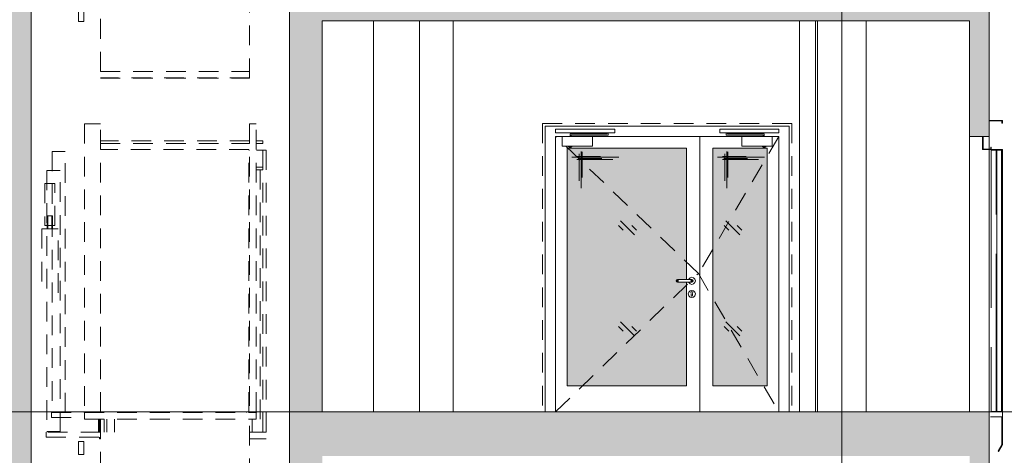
# Paper-space layout 'A-42 PRZEKRÓJ A-A' of a CAD drawing. Header units: millimetres. Extents: x 0 to 1114, y -5 to 726.
# Tile 22 of 92: x 152 to 227, y 191 to 224. Entities that reach past the tile are written whole.
import ezdxf
from ezdxf.xclip import XClip

# ---------------------------------------------------------------- set-up
doc = ezdxf.new("R2010")
doc.units = ezdxf.units.MM
doc.header["$MEASUREMENT"] = 0
doc.header["$XCLIPFRAME"] = 0
for name, pattern in [('ACAD_ISO02W100', [15, 12, -3]), ('DASHDOTX2', [1000, 500, -250, 0, -250]), ('KURZGESTRICHELT', [550, 400, -150]), ('LINIE_3', [25, 15, -10]), ('Przer. długie kreski', [2.5, 1.5, -1])]:
    doc.linetypes.add(name, pattern=pattern)
for name, color, linetype, lineweight, true_color in [('A_osie_Nr_pióra__16', 7, 'Continuous', 5, 0x0f0f0f), ('A_schody_Nr_pióra__9', 7, 'Continuous', 13, 0xadadad), ('A_stolarka_Nr_pióra__254', 7, 'Continuous', 5, 0xfdfdfd), ('A_strop_Nr_pióra__10', 7, 'Continuous', 13, 0x4b4b4b), ('A_winda_Nr_pióra__10', 7, 'Continuous', 13, 0x4b4b4b), ('A_ściany_Nr_pióra__9', 7, 'Continuous', 13, 0xadadad)]:
    doc.layers.add(name, color=color, linetype=linetype, lineweight=lineweight, true_color=true_color)
doc.layers.add('A_schody', color=7, linetype='Continuous')
doc.layers.add('A_stolarka', color=7, linetype='Continuous')
doc.layers.add('A_strop_Nr_pióra__1', color=7, linetype='Continuous', lineweight=20)
doc.layers.add('A_ściany_Nr_pióra__1', color=7, linetype='Continuous', lineweight=20)

# ---------------------------------------------------------------- blocks, each defined once
blk = doc.blocks.new('Rysunek_1_1', base_point=(-1560.278, -148.908))
at = {"layer": 'A_schody', "linetype": 'Continuous', "lineweight": 0, "true_color": 0x000000}
h = blk.add_hatch(color=18, dxfattribs=at)
h.paths.add_polyline_path([(81.694, 140.929), (175.424, 140.929), (226.244, 140.929), (306.913, 140.929), (548.587, 140.929), (548.587, 244.87), (543.567, 244.87), (543.567, 243.12), (527.617, 243.12), (527.617, 243.652), (527.767, 243.652), (527.767, 244.652), (524.676, 244.652), (524.676, 245.185), (524.826, 245.185), (524.826, 246.185), (521.735, 246.185), (521.735, 246.718), (521.885, 246.718), (521.885, 247.718), (518.794, 247.718), (518.794, 248.251), (518.944, 248.251), (518.944, 249.251), (515.853, 249.251), (515.853, 249.784), (516.003, 249.784), (516.003, 250.784), (512.912, 250.784), (512.912, 251.317), (513.062, 251.317), (513.062, 252.317), (509.971, 252.317), (509.971, 252.85), (510.121, 252.85), (510.121, 253.85), (507.03, 253.85), (507.03, 254.383), (507.18, 254.383), (507.18, 255.383), (504.089, 255.383), (504.089, 255.916), (504.239, 255.916), (504.239, 256.916), (501.148, 256.916), (501.148, 257.449), (501.298, 257.449), (501.298, 258.449), (498.572, 258.449), (498.207, 258.449), (498.207, 258.982), (498.357, 258.982), (498.357, 259.982), (498.277, 259.982), (479.827, 259.982), (479.827, 286.332), (482.217, 286.332), (482.217, 290.162), (496.884, 290.162), (527.025, 274.725), (529.906, 273.25), (543.567, 273.25), (543.567, 276.2), (527.437, 276.2), (527.437, 276.727), (527.587, 276.727), (527.587, 277.727), (524.454, 277.727), (524.454, 278.255), (524.604, 278.255), (524.604, 279.255), (521.471, 279.255), (521.471, 279.783), (521.621, 279.783), (521.621, 280.783), (518.488, 280.783), (518.488, 281.31), (518.638, 281.31), (518.638, 282.31), (515.505, 282.31), (515.505, 282.838), (515.655, 282.838), (515.655, 283.838), (512.522, 283.838), (512.522, 284.366), (512.672, 284.366), (512.672, 285.366), (509.539, 285.366), (509.539, 285.894), (509.689, 285.894), (509.689, 286.894), (506.556, 286.894), (506.556, 287.421), (506.706, 287.421), (506.706, 288.421), (503.573, 288.421), (503.573, 288.949), (503.723, 288.949), (503.723, 289.949), (500.59, 289.949), (500.59, 290.477), (500.74, 290.477), (500.74, 291.477), (497.79, 291.477), (497.607, 291.477), (497.607, 292.005), (497.757, 292.005), (497.757, 293.005), (497.647, 293.005), (497.497, 293.005), (494.627, 293.005), (479.247, 293.005), (479.217, 293.005), (479.217, 319.235), (481.647, 319.235), (481.647, 323.105), (496.903, 323.105), (527.216, 307.736), (530.839, 305.9), (543.567, 305.9), (543.567, 309.21), (530.456, 309.21), (527.627, 309.21), (527.627, 309.736), (527.777, 309.736), (527.777, 310.736), (524.617, 310.736), (524.617, 311.262), (524.767, 311.262), (524.767, 312.262), (521.607, 312.262), (521.607, 312.788), (521.757, 312.788), (521.757, 313.788), (518.597, 313.788), (518.597, 314.314), (518.747, 314.314), (518.747, 315.314), (515.587, 315.314), (515.587, 315.84), (515.737, 315.84), (515.737, 316.84), (512.577, 316.84), (512.577, 317.366), (512.727, 317.366), (512.727, 318.366), (509.567, 318.366), (509.567, 318.892), (509.717, 318.892), (509.717, 319.892), (506.557, 319.892), (506.557, 320.418), (506.707, 320.418), (506.707, 321.418), (503.547, 321.418), (503.547, 321.944), (503.697, 321.944), (503.697, 322.944), (500.537, 322.944), (500.537, 323.47), (500.687, 323.47), (500.687, 324.47), (497.527, 324.47), (497.527, 324.493), (497.527, 324.996), (497.677, 324.996), (497.677, 325.996), (497.647, 325.996), (497.177, 325.996), (479.547, 325.996), (479.547, 351.996), (481.717, 351.996), (481.717, 355.946), (498.578, 355.946), (527.341, 341.136), (530.809, 339.35), (543.567, 339.35), (543.567, 342.65), (527.677, 342.65), (527.677, 343.181), (527.827, 343.181), (527.827, 344.181), (524.703, 344.181), (524.703, 344.712), (524.853, 344.712), (524.853, 345.712), (521.729, 345.712), (521.729, 346.244), (521.879, 346.244), (521.879, 347.244), (518.755, 347.244), (518.755, 347.775), (518.905, 347.775), (518.905, 348.775), (515.781, 348.775), (515.781, 349.306), (515.931, 349.306), (515.931, 350.306), (512.807, 350.306), (512.807, 350.838), (512.957, 350.838), (512.957, 351.838), (509.833, 351.838), (509.833, 352.369), (509.983, 352.369), (509.983, 353.369), (506.859, 353.369), (506.859, 353.9), (507.009, 353.9), (507.009, 354.9), (503.885, 354.9), (503.885, 355.432), (504.035, 355.432), (504.035, 356.432), (500.911, 356.432), (500.911, 356.963), (501.061, 356.963), (501.061, 357.963), (497.937, 357.963), (497.937, 357.981), (497.937, 358.495), (498.087, 358.495), (498.087, 359.495), (497.607, 359.495), (494.957, 359.495), (479.467, 359.495), (479.467, 385.725), (481.827, 385.725), (481.827, 389.495), (496.894, 389.495), (527.195, 374.445), (530.547, 372.78), (543.567, 372.78), (543.567, 375.94), (527.557, 375.94), (527.557, 376.433), (527.707, 376.433), (527.707, 377.433), (524.551, 377.433), (524.551, 377.926), (524.701, 377.926), (524.701, 378.926), (521.545, 378.926), (521.545, 379.419), (521.695, 379.419), (521.695, 380.419), (518.539, 380.419), (518.539, 380.912), (518.689, 380.912), (518.689, 381.912), (515.533, 381.912), (515.533, 382.405), (515.683, 382.405), (515.683, 383.405), (512.527, 383.405), (512.527, 383.898), (512.677, 383.898), (512.677, 384.898), (509.521, 384.898), (509.521, 385.391), (509.671, 385.391), (509.671, 386.391), (506.515, 386.391), (506.515, 386.884), (506.665, 386.884), (506.665, 387.884), (506.416, 387.884), (503.509, 387.884), (503.509, 388.377), (503.659, 388.377), (503.659, 389.377), (503.413, 389.377), (500.503, 389.377), (500.503, 389.87), (500.653, 389.87), (500.653, 390.87), (500.41, 390.87), (497.813, 390.87), (497.497, 390.87), (497.497, 391.363), (497.647, 391.363), (497.647, 392.363), (479.397, 392.363), (479.397, 418.623), (481.617, 418.623), (481.617, 422.123), (498.369, 422.123), (527.387, 407.759), (531.063, 405.94), (543.567, 405.94), (543.567, 409.28), (527.697, 409.28), (527.697, 409.765), (527.847, 409.765), (527.847, 410.765), (524.697, 410.765), (524.697, 411.25), (524.847, 411.25), (524.847, 412.25), (521.697, 412.25), (521.697, 412.735), (521.847, 412.735), (521.847, 413.735), (518.697, 413.735), (518.697, 414.22), (518.847, 414.22), (518.847, 415.22), (515.697, 415.22), (515.697, 415.705), (515.847, 415.705), (515.847, 416.705), (512.697, 416.705), (512.697, 417.189), (512.847, 417.189), (512.847, 418.189), (509.697, 418.189), (509.697, 418.674), (509.847, 418.674), (509.847, 419.674), (506.697, 419.674), (506.697, 420.159), (506.847, 420.159), (506.847, 421.159), (503.697, 421.159), (503.697, 421.644), (503.847, 421.644), (503.847, 422.644), (500.697, 422.644), (500.697, 423.129), (500.847, 423.129), (500.847, 424.129), (497.697, 424.129), (497.697, 424.614), (497.847, 424.614), (497.847, 425.614), (479.317, 425.614), (479.317, 451.774), (481.707, 451.774), (481.707, 455.544), (496.931, 455.544), (527.257, 440.792), (530.881, 439.03), (543.567, 439.03), (543.567, 442.31), (527.567, 442.31), (527.567, 442.785), (527.717, 442.785), (527.717, 443.785), (524.533, 443.785), (524.533, 444.261), (524.683, 444.261), (524.683, 445.261), (521.499, 445.261), (521.499, 445.737), (521.649, 445.737), (521.649, 446.737), (518.465, 446.737), (518.465, 447.213), (518.615, 447.213), (518.615, 448.213), (515.431, 448.213), (515.431, 448.689), (515.581, 448.689), (515.581, 449.689), (512.397, 449.689), (512.397, 450.165), (512.547, 450.165), (512.547, 451.165), (509.363, 451.165), (509.363, 451.641), (509.513, 451.641), (509.513, 452.641), (506.329, 452.641), (506.329, 453.117), (506.479, 453.117), (506.479, 454.117), (503.295, 454.117), (503.295, 454.593), (503.445, 454.593), (503.445, 455.593), (500.261, 455.593), (500.261, 456.069), (500.411, 456.069), (500.411, 457.069), (497.227, 457.069), (497.227, 457.545), (497.377, 457.545), (497.377, 458.545), (479.247, 458.545), (479.247, 484.675), (481.019, 484.675), (481.019, 488.575), (496.868, 488.575), (530.662, 472.1), (543.567, 472.1), (543.567, 475.18), (527.767, 475.18), (527.767, 475.645), (527.917, 475.645), (527.917, 476.645), (524.761, 476.645), (524.761, 477.11), (524.911, 477.11), (524.911, 478.11), (521.755, 478.11), (521.755, 478.576), (521.905, 478.576), (521.905, 479.576), (518.749, 479.576), (518.749, 480.041), (518.899, 480.041), (518.899, 481.041), (515.743, 481.041), (515.743, 481.507), (515.893, 481.507), (515.893, 482.507), (512.737, 482.507), (512.737, 482.972), (512.887, 482.972), (512.887, 483.972), (509.731, 483.972), (509.731, 484.438), (509.881, 484.438), (509.881, 485.438), (506.725, 485.438), (506.725, 485.903), (506.875, 485.903), (506.875, 486.903), (503.719, 486.903), (503.719, 487.369), (503.869, 487.369), (503.869, 488.369), (500.713, 488.369), (500.713, 488.834), (500.863, 488.834), (500.863, 489.834), (497.707, 489.834), (497.707, 490.3), (497.857, 490.3), (497.857, 491.3), (479.277, 491.3), (479.277, 517.52), (481.377, 517.52), (481.377, 521.533), (478.41, 521.533), (478.41, 524.133), (477.357, 524.133), (352.051, 524.133), (352.051, 536.095), (543.567, 536.095), (543.567, 527.836), (543.567, 524.133), (547.587, 524.133), (547.587, 521.533), (543.567, 521.533), (543.567, 517.54), (548.587, 517.54), (548.587, 540.961), (543.567, 540.961), (543.567, 539.119), (348.996, 539.119), (348.996, 564.681), (346.838, 564.681), (346.838, 562.317), (85.194, 562.317), (85.194, 564.681), (81.694, 564.681), (81.694, 553.481), (85.194, 553.481), (85.194, 558.993), (147.194, 558.993), (147.194, 524.281), (131.294, 524.281), (131.294, 520.056), (146.901, 520.056), (146.901, 517.255), (150.894, 517.255), (150.894, 491.056), (131.644, 491.056), (131.644, 491.558), (131.794, 491.558), (131.794, 492.558), (128.604, 492.558), (128.604, 493.06), (128.754, 493.06), (128.754, 494.06), (125.564, 494.06), (125.564, 494.562), (125.714, 494.562), (125.714, 495.562), (122.524, 495.562), (122.524, 496.065), (122.674, 496.065), (122.674, 497.065), (119.484, 497.065), (119.484, 497.567), (119.634, 497.567), (119.634, 498.567), (116.444, 498.567), (116.444, 499.069), (116.594, 499.069), (116.594, 500.069), (113.404, 500.069), (113.404, 500.571), (113.554, 500.571), (113.554, 501.571), (110.364, 501.571), (110.364, 502.074), (110.514, 502.074), (110.514, 503.074), (107.324, 503.074), (107.324, 503.576), (107.474, 503.576), (107.474, 504.576), (104.284, 504.576), (104.284, 505.078), (104.434, 505.078), (104.434, 506.078), (101.244, 506.078), (101.244, 506.581), (101.394, 506.581), (101.394, 507.581), (98.194, 507.581), (85.194, 507.581), (85.194, 504.381), (101.294, 504.381), (133.823, 488.306), (146.674, 488.306), (146.674, 484.256), (150.694, 484.256), (150.694, 458.206), (131.244, 458.206), (131.244, 458.69), (131.394, 458.69), (131.394, 459.69), (128.264, 459.69), (128.264, 460.174), (128.414, 460.174), (128.414, 461.174), (125.284, 461.174), (125.284, 461.658), (125.434, 461.658), (125.434, 462.658), (122.304, 462.658), (122.304, 463.142), (122.454, 463.142), (122.454, 464.142), (119.324, 464.142), (119.324, 464.626), (119.474, 464.626), (119.474, 465.626), (116.344, 465.626), (116.344, 466.11), (116.494, 466.11), (116.494, 467.11), (113.364, 467.11), (113.364, 467.594), (113.514, 467.594), (113.514, 468.594), (110.384, 468.594), (110.384, 469.078), (110.534, 469.078), (110.534, 470.078), (107.404, 470.078), (107.404, 470.562), (107.554, 470.562), (107.554, 471.562), (104.424, 471.562), (104.424, 472.046), (104.574, 472.046), (104.574, 473.046), (101.444, 473.046), (101.444, 473.531), (101.594, 473.531), (101.594, 474.531), (101.044, 474.531), (85.194, 474.531), (85.194, 471.531), (101.123, 471.531), (133.451, 455.431), (147.014, 455.431), (147.014, 451.371), (150.394, 451.371), (150.394, 425.231), (130.844, 425.231), (130.844, 425.744), (130.994, 425.744), (130.994, 426.744), (127.904, 426.744), (127.904, 427.258), (128.054, 427.258), (128.054, 428.258), (124.964, 428.258), (124.964, 428.771), (125.114, 428.771), (125.114, 429.771), (122.024, 429.771), (122.024, 430.285), (122.174, 430.285), (122.174, 431.285), (119.084, 431.285), (119.084, 431.799), (119.234, 431.799), (119.234, 432.799), (116.144, 432.799), (116.144, 433.312), (116.294, 433.312), (116.294, 434.312), (113.204, 434.312), (113.204, 434.826), (113.354, 434.826), (113.354, 435.826), (110.264, 435.826), (110.264, 436.34), (110.414, 436.34), (110.414, 437.34), (107.324, 437.34), (107.324, 437.853), (107.474, 437.853), (107.474, 438.853), (104.384, 438.853), (104.384, 439.367), (104.534, 439.367), (104.534, 440.367), (101.444, 440.367), (101.444, 440.881), (101.594, 440.881), (101.594, 441.881), (98.394, 441.881), (85.194, 441.881), (85.194, 438.631), (101.54, 438.631), (133.928, 421.956), (146.574, 421.956), (146.574, 418.066), (150.194, 418.066), (150.194, 391.956), (130.844, 391.956), (130.844, 392.467), (130.994, 392.467), (130.994, 393.467), (127.814, 393.467), (127.814, 393.978), (127.964, 393.978), (127.964, 394.978), (124.784, 394.978), (124.784, 395.49), (124.934, 395.49), (124.934, 396.49), (121.754, 396.49), (121.754, 397.001), (121.904, 397.001), (121.904, 398.001), (118.724, 398.001), (118.724, 398.512), (118.874, 398.512), (118.874, 399.512), (115.694, 399.512), (115.694, 400.024), (115.844, 400.024), (115.844, 401.024), (112.664, 401.024), (112.664, 401.535), (112.814, 401.535), (112.814, 402.535), (109.634, 402.535), (109.634, 403.046), (109.784, 403.046), (109.784, 404.046), (106.604, 404.046), (106.604, 404.558), (106.754, 404.558), (106.754, 405.558), (103.574, 405.558), (103.574, 406.069), (103.724, 406.069), (103.724, 407.069), (100.544, 407.069), (100.544, 407.581), (100.694, 407.581), (100.694, 408.581), (97.494, 408.581), (85.194, 408.581), (85.194, 405.431), (100.469, 405.431), (133.448, 388.981), (146.924, 388.981), (146.924, 385.311), (150.794, 385.311), (150.794, 358.881), (131.244, 358.881), (131.244, 359.376), (131.394, 359.376), (131.394, 360.376), (128.244, 360.376), (128.244, 360.871), (128.394, 360.871), (128.394, 361.871), (125.244, 361.871), (125.244, 362.367), (125.394, 362.367), (125.394, 363.367), (122.244, 363.367), (122.244, 363.862), (122.394, 363.862), (122.394, 364.862), (119.244, 364.862), (119.244, 365.358), (119.394, 365.358), (119.394, 366.358), (116.244, 366.358), (116.244, 366.853), (116.394, 366.853), (116.394, 367.853), (113.244, 367.853), (113.244, 368.349), (113.394, 368.349), (113.394, 369.349), (110.244, 369.349), (110.244, 369.844), (110.394, 369.844), (110.394, 370.844), (107.244, 370.844), (107.244, 371.34), (107.394, 371.34), (107.394, 372.34), (104.244, 372.34), (104.244, 372.835), (104.394, 372.835), (104.394, 373.835), (101.244, 373.835), (101.244, 374.331), (101.394, 374.331), (101.394, 375.331), (98.194, 375.331), (85.194, 375.331), (85.194, 372.331), (100.9, 372.331), (134.251, 355.706), (146.737, 355.706), (146.737, 352.136), (150.694, 352.136), (150.694, 325.906), (150.494, 325.906), (131.144, 325.906), (131.144, 326.408), (131.294, 326.408), (131.294, 327.408), (128.164, 327.408), (128.164, 327.91), (128.314, 327.91), (128.314, 328.91), (125.184, 328.91), (125.184, 329.412), (125.334, 329.412), (125.334, 330.412), (122.204, 330.412), (122.204, 330.915), (122.354, 330.915), (122.354, 331.915), (119.224, 331.915), (119.224, 332.417), (119.374, 332.417), (119.374, 333.417), (116.244, 333.417), (116.244, 333.919), (116.394, 333.919), (116.394, 334.919), (113.264, 334.919), (113.264, 335.421), (113.414, 335.421), (113.414, 336.421), (110.284, 336.421), (110.284, 336.924), (110.434, 336.924), (110.434, 337.924), (107.304, 337.924), (107.304, 338.426), (107.454, 338.426), (107.454, 339.426), (104.324, 339.426), (104.324, 339.928), (104.474, 339.928), (104.474, 340.928), (101.344, 340.928), (101.344, 341.431), (101.494, 341.431), (101.494, 342.431), (98.294, 342.431), (85.194, 342.431), (85.194, 339.231), (101.379, 339.231), (134.06, 322.756), (146.544, 322.756), (146.544, 319.066), (150.494, 319.066), (150.494, 292.856), (130.894, 292.856), (130.844, 292.856), (130.844, 293.321), (130.994, 293.321), (130.994, 294.321), (127.884, 294.321), (127.884, 294.787), (128.034, 294.787), (128.034, 295.787), (124.924, 295.787), (124.924, 296.253), (125.074, 296.253), (125.074, 297.253), (121.964, 297.253), (121.964, 297.719), (122.114, 297.719), (122.114, 298.719), (119.004, 298.719), (119.004, 299.185), (119.154, 299.185), (119.154, 300.185), (116.044, 300.185), (116.044, 300.651), (116.194, 300.651), (116.194, 301.651), (113.084, 301.651), (113.084, 302.117), (113.234, 302.117), (113.234, 303.117), (110.124, 303.117), (110.124, 303.583), (110.274, 303.583), (110.274, 304.583), (107.164, 304.583), (107.164, 305.049), (107.314, 305.049), (107.314, 306.049), (104.204, 306.049), (104.204, 306.515), (104.354, 306.515), (104.354, 307.515), (101.244, 307.515), (101.244, 307.981), (101.394, 307.981), (101.394, 308.981), (98.194, 308.981), (85.194, 308.981), (85.194, 306.131), (100.659, 306.131), (132.664, 290.281), (147.001, 290.281), (147.001, 286.281), (150.794, 286.281), (150.894, 286.281), (150.894, 260.081), (150.794, 260.081), (131.544, 260.081), (131.544, 260.54), (131.694, 260.54), (131.694, 261.54), (128.514, 261.54), (128.514, 261.999), (128.664, 261.999), (128.664, 262.999), (125.484, 262.999), (125.484, 263.458), (125.634, 263.458), (125.634, 264.458), (122.454, 264.458), (122.454, 264.917), (122.604, 264.917), (122.604, 265.917), (119.424, 265.917), (119.424, 266.376), (119.574, 266.376), (119.574, 267.376), (116.394, 267.376), (116.394, 267.835), (116.544, 267.835), (116.544, 268.835), (113.364, 268.835), (113.364, 269.294), (113.514, 269.294), (113.514, 270.294), (110.334, 270.294), (110.334, 270.753), (110.484, 270.753), (110.484, 271.753), (107.304, 271.753), (107.304, 272.212), (107.454, 272.212), (107.454, 273.212), (104.274, 273.212), (104.274, 273.671), (104.424, 273.671), (104.424, 274.671), (101.244, 274.671), (101.244, 275.131), (101.394, 275.131), (101.394, 276.131), (98.194, 276.131), (85.194, 276.131), (85.194, 276.281), (81.694, 276.281), (81.694, 161.081)])
h.paths.add_polyline_path([(85.194, 241.081), (99.89, 241.081), (133.69, 224.181), (146.852, 224.181), (146.852, 220.611), (150.594, 220.611), (150.594, 194.081), (134.194, 194.081), (130.994, 194.081), (130.844, 194.081), (130.844, 194.581), (130.994, 194.581), (130.994, 195.581), (127.874, 195.581), (127.874, 196.081), (128.024, 196.081), (128.024, 197.081), (124.904, 197.081), (124.904, 197.581), (125.054, 197.581), (125.054, 198.581), (121.934, 198.581), (121.934, 199.081), (122.084, 199.081), (122.084, 200.081), (118.964, 200.081), (118.964, 200.581), (119.114, 200.581), (119.114, 201.581), (115.994, 201.581), (115.994, 202.081), (116.144, 202.081), (116.144, 203.081), (113.024, 203.081), (113.024, 203.581), (113.174, 203.581), (113.174, 204.581), (110.054, 204.581), (110.054, 205.081), (110.204, 205.081), (110.204, 206.081), (107.084, 206.081), (107.084, 206.581), (107.234, 206.581), (107.234, 207.581), (104.114, 207.581), (104.114, 208.081), (104.264, 208.081), (104.264, 209.081), (101.144, 209.081), (101.144, 209.581), (101.294, 209.581), (101.294, 210.581), (85.694, 210.581), (85.194, 210.581)], flags=0)
h.paths.add_polyline_path([(85.194, 207.481), (100.985, 207.481), (134.051, 190.781), (147.294, 190.781), (147.294, 187.311), (150.694, 187.311), (150.694, 161.081), (129.144, 161.081), (129.144, 161.711), (129.294, 161.711), (129.294, 162.711), (126.2, 162.711), (126.2, 163.341), (126.35, 163.341), (126.35, 164.341), (123.255, 164.341), (123.255, 164.971), (123.405, 164.971), (123.405, 165.971), (120.311, 165.971), (120.311, 166.601), (120.461, 166.601), (120.461, 167.601), (117.366, 167.601), (117.366, 168.231), (117.516, 168.231), (117.516, 169.231), (114.422, 169.231), (114.422, 169.861), (114.572, 169.861), (114.572, 170.861), (111.477, 170.861), (111.477, 171.491), (111.627, 171.491), (111.627, 172.491), (108.533, 172.491), (108.533, 173.121), (108.683, 173.121), (108.683, 174.121), (105.588, 174.121), (105.588, 174.751), (105.738, 174.751), (105.738, 175.751), (102.644, 175.751), (102.644, 176.381), (102.794, 176.381), (102.794, 177.381), (99.594, 177.381), (85.694, 177.381), (85.194, 177.381)], flags=0)
h.paths.add_polyline_path([(98.194, 243.581), (85.194, 243.581), (85.194, 273.581), (100.052, 273.581), (134.109, 257.181), (146.856, 257.181), (146.856, 253.581), (150.794, 253.581), (150.794, 227.081), (131.244, 227.081), (131.244, 227.581), (131.394, 227.581), (131.394, 228.581), (128.244, 228.581), (128.244, 229.081), (128.394, 229.081), (128.394, 230.081), (125.244, 230.081), (125.244, 230.581), (125.394, 230.581), (125.394, 231.581), (122.244, 231.581), (122.244, 232.081), (122.394, 232.081), (122.394, 233.081), (119.244, 233.081), (119.244, 233.581), (119.394, 233.581), (119.394, 234.581), (116.244, 234.581), (116.244, 235.081), (116.394, 235.081), (116.394, 236.081), (113.244, 236.081), (113.244, 236.581), (113.394, 236.581), (113.394, 237.581), (110.244, 237.581), (110.244, 238.081), (110.394, 238.081), (110.394, 239.081), (107.244, 239.081), (107.244, 239.581), (107.394, 239.581), (107.394, 240.581), (104.244, 240.581), (104.244, 241.081), (104.394, 241.081), (104.394, 242.081), (101.244, 242.081), (101.244, 242.581), (101.394, 242.581), (101.394, 243.581)], flags=0)
h.paths.add_polyline_path([(172.924, 149.057), (153.247, 149.057), (153.247, 526.588), (172.924, 526.588)], flags=0)
h.paths.add_polyline_path([(153.247, 529.128), (153.247, 540.019), (153.247, 558.993), (197.906, 558.993), (197.906, 529.128), (175.424, 529.128)], flags=0)
h.paths.add_polyline_path([(175.424, 458.356), (175.424, 487.895), (224.744, 487.895), (224.744, 479.356), (226.244, 479.356), (226.244, 491.056), (175.424, 491.056), (175.424, 520.915), (224.744, 520.915), (224.744, 512.056), (226.244, 512.056), (226.244, 526.757), (254.323, 526.757), (254.323, 149.057), (226.244, 149.057), (226.244, 161.081), (175.424, 161.081), (175.424, 190.716), (224.744, 190.716), (224.744, 182.081), (226.244, 182.081), (226.244, 194.081), (175.424, 194.081), (175.424, 223.904), (224.744, 223.904), (224.744, 215.081), (226.244, 215.081), (226.244, 227.081), (175.424, 227.081), (175.424, 257.094), (224.744, 257.094), (224.744, 248.081), (226.244, 248.081), (226.244, 260.081), (175.424, 260.081), (175.424, 289.86), (224.744, 289.86), (224.744, 281.081), (226.244, 281.081), (226.244, 292.856), (175.424, 292.856), (175.424, 322.879), (224.744, 322.879), (224.744, 313.856), (226.244, 313.856), (226.244, 325.906), (175.424, 325.906), (175.424, 355.9), (224.744, 355.9), (224.744, 346.906), (226.244, 346.906), (226.244, 359.081), (175.424, 359.081), (175.424, 388.92), (224.744, 388.92), (224.744, 380.081), (226.244, 380.081), (226.244, 392.156), (175.424, 392.156), (175.424, 421.855), (224.744, 421.855), (224.744, 413.156), (226.244, 413.156), (226.244, 425.381), (175.424, 425.381), (175.424, 454.875), (224.744, 454.875), (224.744, 446.381), (226.244, 446.381), (226.244, 458.356)], flags=0)
h.paths.add_polyline_path([(224.744, 529.128), (198.906, 529.128), (198.906, 558.993), (214.553, 558.993), (214.553, 554.428), (218.278, 554.428), (218.278, 558.993), (280.423, 558.993), (280.423, 554.428), (284.064, 554.428), (284.064, 558.993), (332.796, 558.993), (346.125, 558.993), (346.125, 552.476), (347.029, 552.476), (347.029, 524.133), (332.796, 524.133), (311.061, 524.133), (311.061, 529.128), (305.413, 529.128), (256.333, 529.128), (254.833, 529.128), (226.244, 529.128)], flags=0)
h.paths.add_polyline_path([(255.709, 227.081), (255.709, 253.581), (259.467, 253.581), (259.467, 256.491), (278.972, 256.491), (278.972, 253.581), (283.324, 253.581), (283.324, 248.081), (285.053, 248.081), (285.053, 260.081), (256.323, 260.081), (255.823, 260.081), (255.823, 286.356), (258.688, 286.356), (258.688, 289.266), (279.283, 289.266), (279.283, 286.356), (283.254, 286.356), (283.254, 281.081), (285.053, 281.081), (285.053, 292.856), (256.323, 292.856), (255.823, 292.856), (255.823, 319.066), (258.343, 319.066), (258.343, 322.256), (279.153, 322.256), (279.153, 319.066), (283.634, 319.066), (283.634, 313.856), (285.053, 313.856), (285.053, 325.906), (256.323, 325.906), (255.823, 325.906), (255.823, 352.136), (258.283, 352.136), (258.283, 355.416), (279.133, 355.416), (279.133, 352.136), (283.504, 352.136), (283.504, 346.906), (285.053, 346.906), (285.053, 359.081), (256.323, 359.081), (255.823, 359.081), (255.823, 385.311), (258.573, 385.311), (258.573, 388.571), (279.593, 388.571), (279.593, 385.311), (283.494, 385.311), (283.494, 380.081), (285.053, 380.081), (285.053, 392.156), (256.323, 392.156), (255.823, 392.156), (255.823, 418.066), (258.523, 418.066), (258.523, 421.666), (279.293, 421.666), (279.293, 418.066), (283.494, 418.066), (283.494, 413.156), (285.053, 413.156), (285.053, 425.381), (256.323, 425.381), (255.823, 425.381), (255.823, 451.371), (258.099, 451.371), (258.099, 455.501), (279.815, 455.501), (279.815, 451.371), (283.574, 451.371), (283.574, 446.381), (285.053, 446.381), (285.053, 458.356), (256.323, 458.356), (255.823, 458.356), (255.823, 484.206), (258.703, 484.206), (258.703, 488.306), (279.604, 488.306), (279.583, 484.206), (283.574, 484.206), (283.574, 479.356), (285.053, 479.356), (285.053, 491.056), (256.323, 491.056), (255.823, 491.056), (255.823, 517.226), (258.689, 517.226), (258.689, 519.525), (258.689, 521.328), (255.923, 521.328), (255.923, 528.128), (283.474, 528.128), (283.474, 521.328), (279.543, 521.328), (279.543, 517.226), (283.674, 517.226), (283.674, 512.056), (285.053, 512.056), (285.053, 527.628), (305.413, 527.628), (305.413, 149.057), (285.053, 149.057), (285.053, 161.081), (256.323, 161.081), (255.823, 161.081), (255.823, 187.581), (258.382, 187.581), (258.382, 190.681), (279.823, 190.681), (279.823, 187.581), (283.474, 187.581), (283.474, 182.081), (285.053, 182.081), (285.053, 194.081), (256.323, 194.081), (255.823, 194.081), (255.823, 220.581), (258.433, 220.581), (258.433, 223.491), (279.303, 223.491), (279.303, 220.581), (283.413, 220.581), (283.413, 215.081), (285.053, 215.081), (285.053, 227.081), (256.209, 227.081)], flags=0)
h.paths.add_polyline_path([(306.913, 289.828), (477.357, 289.828), (477.357, 260.081), (306.913, 260.081)], flags=0)
h.paths.add_polyline_path([(458.097, 161.081), (306.913, 161.081), (306.913, 190.96), (458.097, 190.96)], flags=0)
h.paths.add_polyline_path([(306.913, 458.356), (306.913, 488.028), (477.357, 488.028), (477.357, 458.356)], flags=0)
h.paths.add_polyline_path([(306.913, 425.381), (306.913, 455.328), (477.357, 455.328), (477.357, 425.381)], flags=0)
h.paths.add_polyline_path([(477.357, 392.156), (306.913, 392.156), (306.913, 422.353), (477.357, 422.353), (477.357, 392.363)], flags=0)
h.paths.add_polyline_path([(477.357, 491.056), (306.913, 491.056), (306.913, 521.064), (477.357, 521.064)], flags=0)
h.paths.add_polyline_path([(306.913, 193.881), (306.913, 224.053), (477.357, 224.053), (477.357, 193.881), (458.097, 193.881)], flags=0)
h.paths.add_polyline_path([(306.913, 325.906), (306.913, 356.053), (477.357, 356.053), (477.357, 325.906)], flags=0)
h.paths.add_polyline_path([(306.913, 389.128), (477.357, 389.128), (477.357, 359.081), (306.913, 359.081)], flags=0)
h.paths.add_polyline_path([(477.357, 292.856), (306.913, 292.856), (306.913, 322.878), (477.357, 322.878)], flags=0)
h.paths.add_polyline_path([(306.913, 257.053), (477.357, 257.053), (477.357, 227.081), (306.913, 227.081)], flags=0)
h.paths.add_polyline_path([(460.097, 161.23), (459.597, 161.23), (459.597, 190.96), (477.357, 190.96), (477.357, 187.48), (482.007, 187.48), (482.007, 190.96), (498.336, 190.96), (519.447, 181.159), (521.347, 180.277), (521.347, 179.775), (543.567, 179.775), (543.567, 161.23)], flags=0)
h.paths.add_polyline_path([(479.747, 220.551), (482.078, 220.551), (482.078, 224.303), (496.973, 224.303), (527.249, 209.225), (530.883, 207.415), (543.567, 207.415), (543.567, 182.775), (522.45, 182.775), (519.677, 182.775), (519.677, 184.164), (516.687, 184.164), (516.687, 185.552), (513.697, 185.552), (513.697, 186.94), (510.707, 186.94), (510.707, 188.328), (507.717, 188.328), (507.717, 189.716), (504.727, 189.716), (504.727, 191.104), (501.737, 191.104), (501.737, 192.492), (498.747, 192.492), (498.747, 193.881), (497.557, 193.881), (479.747, 193.881)], flags=0)
h.paths.add_polyline_path([(479.827, 253.051), (481.977, 253.051), (481.977, 256.781), (498.162, 256.781), (527.183, 241.654), (528.401, 241.02), (529.443, 241.02), (543.567, 241.02), (543.567, 210.76), (530.484, 210.76), (527.727, 210.76), (527.727, 211.236), (527.877, 211.236), (527.877, 212.236), (524.74, 212.236), (524.74, 212.712), (524.89, 212.712), (524.89, 213.712), (521.753, 213.712), (521.753, 214.189), (521.903, 214.189), (521.903, 215.189), (518.766, 215.189), (518.766, 215.665), (518.916, 215.665), (518.916, 216.665), (515.779, 216.665), (515.779, 217.142), (515.929, 217.142), (515.929, 218.142), (512.792, 218.142), (512.792, 218.618), (512.942, 218.618), (512.942, 219.618), (509.805, 219.618), (509.805, 220.095), (509.955, 220.095), (509.955, 221.095), (506.818, 221.095), (506.818, 221.571), (506.968, 221.571), (506.968, 222.571), (503.831, 222.571), (503.831, 223.048), (503.981, 223.048), (503.981, 224.048), (500.844, 224.048), (500.844, 224.524), (500.994, 224.524), (500.994, 225.524), (497.994, 225.524), (497.857, 225.524), (497.857, 226.001), (498.007, 226.001), (498.007, 227.001), (497.597, 227.001), (479.827, 227.001)], flags=0)
at = {"layer": 'A_stolarka', "linetype": 'Continuous', "lineweight": 0, "true_color": 0x2d2d2d}
for points in [[(203.188, 214.201), (194.088, 214.201), (194.088, 196.081), (203.188, 196.081), (203.188, 203.981), (202.488, 203.981), (202.418, 204.01), (202.388, 204.081), (202.418, 204.151), (202.488, 204.181), (203.188, 204.181)], [(205.188, 214.201), (205.188, 196.081), (209.328, 196.081), (209.328, 214.201)]]:
    blk.add_hatch(color=250, dxfattribs=at).paths.add_polyline_path(points)
at = {"layer": 'A_osie_Nr_pióra__16', "color": 250, "linetype": 'DASHDOTX2', "lineweight": 5, "true_color": 0x0f0f0f}
blk.add_line((215.019, 533.433), (215.019, 175.184), dxfattribs=at)
at = {"layer": 'A_schody_Nr_pióra__9', "color": 253, "linetype": 'Przer. długie kreski', "lineweight": 13, "true_color": 0xadadad}
for p, q in [((211.208, 216.081), (192.208, 216.081)), ((192.208, 216.081), (192.208, 194.081)), ((211.208, 216.081), (211.208, 194.081)), ((204.088, 204.641), (193.208, 215.081)), ((210.208, 215.081), (204.088, 204.641)), ((193.208, 194.081), (204.088, 204.641)), ((204.088, 204.641), (210.208, 194.081))]:
    blk.add_line(p, q, dxfattribs=at)
at = {"layer": 'A_schody_Nr_pióra__9', "color": 253, "linetype": 'Continuous', "lineweight": 13, "true_color": 0xadadad}
for p, q in [((211.008, 215.881), (192.408, 215.881)), ((192.408, 215.881), (192.408, 194.081)), ((211.008, 215.881), (211.008, 194.081)), ((193.208, 215.081), (210.208, 215.081)), ((193.208, 215.081), (193.208, 194.081)), ((204.188, 194.081), (204.188, 215.081)), ((210.208, 215.081), (210.208, 194.081)), ((194.088, 196.081), (194.088, 214.201)), ((194.088, 214.201), (203.188, 214.201)), ((203.188, 214.201), (203.188, 204.181)), ((205.188, 214.201), (205.188, 196.081)), ((209.328, 214.201), (205.188, 214.201)), ((209.328, 196.081), (209.328, 214.201)), ((199.216, 207.585), (198.156, 208.645)), ((207.247, 207.585), (206.186, 208.645)), ((198.363, 207.938), (198.009, 208.292)), ((199.363, 207.938), (199.009, 208.292)), ((206.393, 207.938), (206.04, 208.292)), ((207.393, 207.938), (207.04, 208.292)), ((202.418, 204.151), (202.388, 204.081)), ((202.388, 204.081), (202.418, 204.01)), ((202.433, 204.151), (202.406, 204.081)), ((202.406, 204.081), (202.433, 204.01)), ((202.488, 204.181), (202.418, 204.151)), ((202.481, 204.151), (202.46, 204.081)), ((202.46, 204.081), (202.481, 204.01)), ((203.588, 204.181), (202.488, 204.181)), ((202.553, 204.151), (202.542, 204.081)), ((202.542, 204.081), (202.553, 204.01)), ((203.345, 204.181), (203.355, 204.216)), ((203.355, 204.216), (203.453, 204.314)), ((203.453, 204.314), (203.588, 204.351)), ((203.523, 204.151), (203.535, 204.081)), ((203.535, 204.081), (203.523, 204.01)), ((203.588, 204.351), (203.723, 204.314)), ((203.588, 204.181), (203.659, 204.151)), ((203.596, 204.151), (203.617, 204.081)), ((203.617, 204.081), (203.596, 204.01)), ((203.644, 204.151), (203.671, 204.081)), ((203.671, 204.081), (203.644, 204.01)), ((203.659, 204.151), (203.688, 204.081)), ((203.688, 204.081), (203.659, 204.01)), ((203.723, 204.314), (203.822, 204.216)), ((203.822, 204.216), (203.858, 204.081)), ((203.858, 204.081), (203.822, 203.946)), ((202.418, 204.01), (202.488, 203.981)), ((203.588, 203.981), (202.488, 203.981)), ((203.188, 203.981), (203.188, 196.081)), ((203.355, 203.946), (203.345, 203.981)), ((203.453, 203.847), (203.355, 203.946)), ((203.355, 203.216), (203.453, 203.314)), ((203.588, 203.811), (203.453, 203.847)), ((203.453, 203.314), (203.588, 203.351)), ((203.659, 204.01), (203.588, 203.981)), ((203.723, 203.847), (203.588, 203.811)), ((203.588, 203.351), (203.723, 203.314)), ((203.822, 203.946), (203.723, 203.847)), ((203.723, 203.314), (203.822, 203.216)), ((203.318, 203.081), (203.355, 203.216)), ((203.355, 202.946), (203.318, 203.081)), ((203.453, 202.847), (203.355, 202.946)), ((203.588, 202.811), (203.453, 202.847)), ((203.535, 203.232), (203.514, 203.177)), ((203.588, 203.255), (203.535, 203.232)), ((203.538, 202.956), (203.538, 203.125)), ((203.553, 202.92), (203.538, 202.956)), ((203.588, 202.906), (203.553, 202.92)), ((203.642, 203.232), (203.588, 203.255)), ((203.624, 202.92), (203.588, 202.906)), ((203.723, 202.847), (203.588, 202.811)), ((203.638, 202.956), (203.624, 202.92)), ((203.638, 203.125), (203.663, 203.177)), ((203.638, 203.125), (203.638, 202.956)), ((203.663, 203.177), (203.642, 203.232)), ((203.822, 202.946), (203.723, 202.847)), ((203.822, 203.216), (203.858, 203.081)), ((203.858, 203.081), (203.822, 202.946)), ((198.363, 200.241), (198.009, 200.594)), ((199.216, 199.887), (198.156, 200.948)), ((199.363, 200.241), (199.009, 200.594)), ((206.393, 200.241), (206.04, 200.594)), ((207.247, 199.887), (206.186, 200.948)), ((207.393, 200.241), (207.04, 200.594)), ((203.188, 196.081), (194.088, 196.081)), ((205.188, 196.081), (209.328, 196.081)), ((211.208, 194.081), (192.208, 194.081))]:
    blk.add_line(p, q, dxfattribs=at)
at = {"layer": 'A_schody_Nr_pióra__9', "color": 253, "linetype": 'LINIE_3', "lineweight": 13, "true_color": 0xadadad, "flags": 128}
for points in [[(197.708, 215.351), (197.708, 215.651), (193.208, 215.651), (193.208, 215.351)], [(194.308, 215.103), (194.308, 215.286), (197.115, 215.286), (197.115, 215.334), (197.22, 215.334), (197.22, 215.189), (194.397, 215.189), (194.397, 215.103)], [(197.126, 215.334), (197.211, 215.334), (197.211, 215.351), (197.126, 215.351)], [(205.708, 215.351), (205.708, 215.651), (210.208, 215.651), (210.208, 215.351)], [(209.109, 215.103), (209.109, 215.286), (206.302, 215.286), (206.302, 215.334), (206.197, 215.334), (206.197, 215.189), (209.02, 215.189), (209.02, 215.103)], [(206.291, 215.334), (206.206, 215.334), (206.206, 215.351), (206.291, 215.351)], [(196.015, 215.081), (193.708, 215.081), (193.708, 214.357), (196.015, 214.357)], [(194.39, 215.103), (194.313, 215.103), (194.313, 215.081), (194.39, 215.081)], [(207.402, 215.081), (209.709, 215.081), (209.709, 214.357), (207.402, 214.357)], [(209.027, 215.103), (209.104, 215.103), (209.104, 215.081), (209.027, 215.081)]]:
    blk.add_lwpolyline(points, close=True, dxfattribs=at)
for points in [[(194.456, 214.357), (194.181, 214.357), (194.181, 214.331, 0.458316), (194.456, 214.331)], [(208.961, 214.357), (209.236, 214.357), (209.236, 214.331, -0.458316), (208.961, 214.331)]]:
    blk.add_lwpolyline(points, format="xyb", close=True, dxfattribs=at)
at = {"layer": 'A_stolarka_Nr_pióra__254', "color": 7, "linetype": 'Continuous', "lineweight": 5, "true_color": 0xfdfdfd}
for p, q in [((195.162, 213.937), (195.162, 211.15)), ((195.228, 213.907), (195.228, 211.962)), ((206.262, 213.937), (206.262, 211.15)), ((206.328, 213.907), (206.328, 211.962)), ((194.446, 213.495), (198.021, 213.495)), ((194.824, 213.561), (196.624, 213.561)), ((194.824, 213.335), (197.568, 213.335)), ((194.931, 213.418), (196.731, 213.418)), ((195.002, 213.762), (195.002, 211.705)), ((205.546, 213.495), (209.121, 213.495)), ((205.924, 213.561), (207.724, 213.561)), ((205.924, 213.335), (208.668, 213.335)), ((206.031, 213.418), (207.831, 213.418)), ((206.102, 213.762), (206.102, 211.705))]:
    blk.add_line(p, q, dxfattribs=at)
at = {"layer": 'A_strop_Nr_pióra__1', "color": 7, "linetype": 'Continuous', "lineweight": 20}
for p, q in [((175.424, 223.904), (224.744, 223.904)), ((226.244, 215.081), (224.764, 215.081)), ((175.424, 194.081), (226.244, 194.081))]:
    blk.add_line(p, q, dxfattribs=at)
at = {"layer": 'A_strop_Nr_pióra__10', "color": 251, "linetype": 'KURZGESTRICHELT', "lineweight": 13, "true_color": 0x4b4b4b}
for p, q in [((150.594, 194.081), (175.424, 194.081)), ((226.244, 194.081), (584.779, 194.081))]:
    blk.add_line(p, q, dxfattribs=at)
at = {"layer": 'A_winda_Nr_pióra__10', "color": 251, "linetype": 'Przer. długie kreski', "lineweight": 13, "true_color": 0x4b4b4b}
for p, q in [((158.524, 226.541), (158.524, 219.533)), ((169.894, 219.533), (169.894, 226.541)), ((156.853, 224.841), (156.853, 223.841)), ((157.253, 223.841), (157.253, 224.841)), ((156.853, 223.841), (157.253, 223.841)), ((158.524, 220.041), (169.894, 220.041)), ((169.894, 219.548), (158.524, 219.548)), ((158.524, 219.533), (169.894, 219.533)), ((157.303, 216.041), (157.303, 194.081)), ((158.524, 216.041), (157.303, 216.041)), ((158.524, 194.081), (158.524, 216.041)), ((169.894, 216.041), (169.894, 194.081)), ((170.394, 216.041), (169.894, 216.041)), ((170.394, 194.081), (170.394, 216.041)), ((169.894, 214.761), (158.524, 214.761)), ((158.524, 214.561), (169.894, 214.561)), ((170.894, 214.761), (170.424, 214.761)), ((170.424, 214.561), (170.894, 214.561)), ((170.894, 214.561), (170.894, 214.761)), ((155.853, 213.941), (154.853, 213.941)), ((154.853, 213.941), (154.853, 194.041)), ((155.853, 194.041), (155.853, 213.941)), ((169.844, 214.091), (158.524, 214.091)), ((169.844, 194.081), (169.844, 214.091)), ((169.844, 214.041), (169.894, 214.041)), ((170.424, 214.041), (171.144, 214.041)), ((170.894, 192.541), (170.894, 214.041)), ((171.144, 214.041), (171.144, 192.041)), ((155.453, 212.491), (154.453, 212.491)), ((154.453, 212.491), (154.453, 192.591)), ((155.453, 192.591), (155.453, 212.491)), ((169.894, 212.741), (169.844, 212.741)), ((169.844, 212.541), (169.894, 212.541)), ((170.894, 212.741), (170.424, 212.741)), ((170.424, 212.541), (170.894, 212.541)), ((170.694, 212.541), (170.694, 192.541)), ((154.303, 211.491), (154.303, 208.291)), ((155.053, 211.491), (154.303, 211.491)), ((155.053, 208.291), (155.053, 211.491)), ((154.878, 209.041), (154.478, 209.041)), ((154.478, 209.041), (154.478, 208.041)), ((154.528, 209.041), (154.528, 208.041)), ((154.828, 209.041), (154.828, 208.041)), ((154.878, 208.041), (154.878, 209.041)), ((155.303, 208.041), (154.053, 208.041)), ((154.053, 208.041), (154.053, 203.156)), ((154.303, 208.291), (155.053, 208.291)), ((155.303, 203.156), (155.303, 208.041)), ((154.803, 194.041), (170.409, 194.041)), ((154.803, 194.041), (154.803, 193.671)), ((154.803, 193.671), (157.303, 193.671)), ((170.409, 194.081), (157.288, 194.081)), ((157.288, 194.081), (157.288, 194.041)), ((157.303, 194.041), (157.303, 193.541)), ((158.524, 194.091), (169.844, 194.091)), ((158.538, 194.041), (158.538, 194.081)), ((164.72, 194.091), (164.72, 194.081)), ((169.659, 194.041), (169.659, 194.081)), ((170.394, 193.541), (170.394, 194.041)), ((170.409, 194.041), (170.409, 194.081)), ((157.303, 193.541), (170.394, 193.541)), ((158.374, 193.541), (158.374, 192.591)), ((158.453, 192.541), (158.453, 193.541)), ((158.524, 193.541), (158.524, 186.533)), ((158.803, 193.541), (158.803, 192.541)), ((159.003, 192.541), (159.003, 193.541)), ((159.603, 193.541), (159.603, 192.541)), ((169.894, 186.533), (169.894, 193.541)), ((170.094, 192.541), (170.094, 193.541)), ((158.524, 192.541), (154.403, 192.541)), ((154.403, 192.541), (154.403, 192.161)), ((154.403, 192.161), (158.524, 192.161)), ((154.453, 192.591), (155.453, 192.591)), ((158.374, 192.591), (158.524, 192.591)), ((158.453, 192.161), (158.453, 192.041)), ((171.144, 192.541), (169.894, 192.541)), ((157.253, 191.841), (156.853, 191.841)), ((156.853, 191.841), (156.853, 190.841)), ((157.253, 190.841), (157.253, 191.841)), ((158.453, 192.041), (158.524, 192.041)), ((169.894, 192.041), (171.144, 192.041)), ((156.853, 190.841), (157.253, 190.841))]:
    blk.add_line(p, q, dxfattribs=at)
at = {"layer": 'A_winda_Nr_pióra__10', "color": 251, "linetype": 'Continuous', "lineweight": 13, "true_color": 0x4b4b4b}
for p, q in [((226.244, 214.111), (226.244, 216.301)), ((227.244, 216.301), (226.244, 216.301)), ((226.244, 216.271), (227.214, 216.271)), ((227.214, 216.271), (227.214, 216.101)), ((227.214, 216.101), (227.244, 216.101)), ((227.244, 216.101), (227.244, 216.301)), ((225.744, 215.081), (225.744, 214.081)), ((225.774, 214.111), (225.774, 215.081)), ((227.244, 214.081), (225.744, 214.081)), ((226.364, 214.111), (225.774, 214.111)), ((226.394, 214.281), (226.364, 214.281)), ((226.364, 214.281), (226.364, 214.111)), ((226.394, 214.081), (226.394, 214.281)), ((226.814, 214.031), (226.814, 194.131)), ((227.184, 214.031), (226.814, 214.031)), ((227.184, 194.131), (227.184, 214.031)), ((227.244, 191.581), (227.244, 214.081)), ((226.344, 193.701), (227.244, 193.701)), ((226.814, 194.131), (227.184, 194.131)), ((227.214, 193.701), (227.214, 191.581)), ((227.216, 191.578), (226.916, 191.088)), ((226.942, 191.073), (227.242, 191.563)), ((227.214, 191.581), (227.244, 191.581)), ((227.242, 191.563), (227.216, 191.578)), ((226.916, 191.088), (226.942, 191.073))]:
    blk.add_line(p, q, dxfattribs=at)
at = {"layer": 'A_winda_Nr_pióra__10', "color": 251, "linetype": 'ACAD_ISO02W100', "lineweight": 13, "true_color": 0x4b4b4b}
for p, q in [((226.764, 214.031), (226.394, 214.031)), ((226.394, 214.031), (226.394, 194.131)), ((226.764, 194.131), (226.764, 214.031)), ((226.394, 194.131), (226.764, 194.131))]:
    blk.add_line(p, q, dxfattribs=at)
at = {"layer": 'A_ściany_Nr_pióra__1', "color": 7, "linetype": 'Continuous', "lineweight": 20}
for p, q in [((153.247, 526.588), (153.247, 149.057)), ((172.924, 526.588), (172.924, 149.057)), ((226.244, 227.081), (226.244, 215.081)), ((175.424, 223.904), (175.424, 194.081)), ((224.744, 223.904), (224.744, 215.081)), ((226.244, 194.081), (226.244, 182.081))]:
    blk.add_line(p, q, dxfattribs=at)
at = {"layer": 'A_ściany_Nr_pióra__9', "color": 253, "linetype": 'Continuous', "lineweight": 13, "true_color": 0xadadad}
for p, q in [((179.342, 223.904), (179.342, 194.081)), ((182.849, 223.904), (182.849, 194.081)), ((185.415, 223.904), (185.415, 194.081)), ((211.799, 223.904), (211.799, 194.081)), ((212.999, 223.904), (212.999, 194.081)), ((213.169, 223.904), (213.169, 194.081)), ((216.869, 223.904), (216.869, 194.081)), ((224.744, 215.081), (224.744, 194.081)), ((226.244, 214.111), (226.244, 194.081))]:
    blk.add_line(p, q, dxfattribs=at)

psp = doc.layouts.new('A-42 PRZEKRÓJ A-A')

# ---------------------------------------------------------------- block references
at = {"color": 37, "linetype": 'Continuous', "lineweight": 5, "true_color": 0x656532}
ref = psp.add_blockref('Rysunek_1_1', (-1560.278, -148.908), dxfattribs=at)
XClip(ref).set_block_clipping_path([(39.0902360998, 131.2954404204), (584.779237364, 589.1)])

doc.saveas('drawing.dxf')
